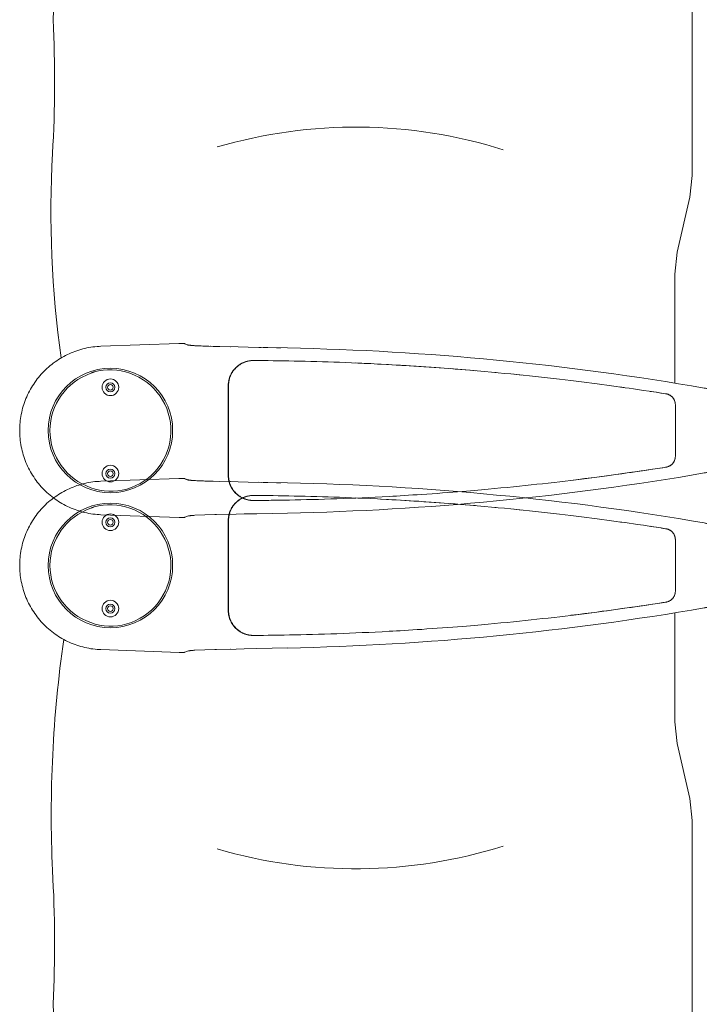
# Model space of a CAD drawing. Header units: inches. Extents: x -2078 to 109126, y -964 to 6385.
# Tile 196 of 256: x 36991 to 37006, y 4006 to 4027. Entities that reach past the tile are written whole.
import ezdxf

# ---------------------------------------------------------------- set-up
doc = ezdxf.new("R2010")
doc.units = ezdxf.units.IN
doc.header["$MEASUREMENT"] = 0
doc.layers.add('16_dwg _2_', color=8, linetype='Continuous', lineweight=9)
doc.layers.add('A-HATCH', color=9, linetype='Continuous')

# ---------------------------------------------------------------- blocks, each defined once
blk = doc.blocks.new('16_dwg _2_-1561311-3-1st Floor - Auditorium')
at = {"color": 254, "lineweight": 9}
for p, q in [((176994.155, 507969.342), (176996.531, 507969.342)), ((176992.183, 507968.238), (176992.168, 507968.134)), ((177010.736, 507968.238), (177010.722, 507968.134)), ((176991.909, 507965.993), (176991.893, 507965.836)), ((177010.462, 507965.993), (177010.446, 507965.836)), ((176991.651, 507962.51), (176991.645, 507962.363)), ((177010.205, 507962.51), (177010.198, 507962.363)), ((176991.312, 507960.64), (176991.314, 507960.738)), ((177009.865, 507960.64), (177009.867, 507960.738)), ((176994.644, 507960.529), (176994.643, 507960.584)), ((177013.197, 507960.529), (177013.197, 507960.584)), ((176991.304, 507960.257), (176991.305, 507960.305)), ((176991.306, 507960.352), (176991.308, 507960.448)), ((176994.645, 507960.462), (176994.645, 507960.473)), ((177009.857, 507960.257), (177009.858, 507960.305)), ((177009.859, 507960.352), (177009.861, 507960.448)), ((177013.198, 507960.462), (177013.198, 507960.473)), ((176994.647, 507960.2), (176994.647, 507960.253)), ((177013.2, 507960.2), (177013.2, 507960.253)), ((176991.607, 507960.008), (176991.609, 507959.998)), ((176991.612, 507959.987), (176991.616, 507959.976)), ((176994.634, 507960.017), (176994.636, 507960.025)), ((177010.16, 507960.008), (177010.163, 507959.998)), ((177010.166, 507959.987), (177010.169, 507959.976)), ((177013.187, 507960.017), (177013.189, 507960.025)), ((176991.291, 507959.68), (176991.291, 507959.683)), ((176991.709, 507959.798), (176991.71, 507959.797)), ((176991.735, 507959.768), (176991.736, 507959.766)), ((177009.845, 507959.68), (177009.845, 507959.683)), ((177010.262, 507959.798), (177010.263, 507959.797)), ((177010.288, 507959.768), (177010.289, 507959.766)), ((176991.29, 507959.642), (176991.29, 507959.644)), ((176991.953, 507959.622), (176991.964, 507959.619)), ((176991.974, 507959.615), (176991.984, 507959.612)), ((176991.993, 507959.61), (176992.003, 507959.607)), ((176994.153, 507959.593), (176994.161, 507959.593)), ((176994.215, 507959.602), (176994.225, 507959.604)), ((176994.948, 507959.642), (176994.948, 507959.644)), ((177009.844, 507959.642), (177009.844, 507959.644)), ((177010.507, 507959.622), (177010.517, 507959.619)), ((177010.527, 507959.615), (177010.537, 507959.612)), ((177010.547, 507959.61), (177010.556, 507959.607)), ((177012.707, 507959.593), (177012.715, 507959.593)), ((177012.769, 507959.602), (177012.779, 507959.604)), ((177013.502, 507959.642), (177013.502, 507959.644)), ((176991.28, 507959.197), (176991.28, 507959.2)), ((177009.833, 507959.197), (177009.833, 507959.2)), ((176991.22, 507958.581), (176991.22, 507958.583)), ((177009.773, 507958.581), (177009.773, 507958.583)), ((176991.22, 507958.569), (176991.22, 507958.555)), ((176992.13, 507955.326), (176992.134, 507955.323)), ((176992.142, 507955.314), (176992.141, 507955.315)), ((176992.259, 507955.247), (176992.257, 507955.248)), ((176992.273, 507955.242), (176992.275, 507955.241)), ((176992.299, 507955.226), (176992.297, 507955.227)), ((176992.323, 507955.217), (176992.324, 507955.217)), ((176992.34, 507955.207), (176992.338, 507955.208)), ((176992.381, 507955.188), (176992.378, 507955.189)), ((177010.684, 507955.326), (177010.687, 507955.323)), ((177010.696, 507955.314), (177010.694, 507955.315)), ((177010.813, 507955.247), (177010.811, 507955.248)), ((177010.827, 507955.242), (177010.829, 507955.241)), ((177010.853, 507955.226), (177010.851, 507955.227)), ((177010.876, 507955.217), (177010.877, 507955.217)), ((177010.893, 507955.207), (177010.891, 507955.208)), ((177010.934, 507955.188), (177010.932, 507955.189))]:
    blk.add_line(p, q, dxfattribs=at)
at = {"color": 254, "lineweight": 9, "flags": 128}
for points in [[(176994.046, 507969.988), (176994.042, 507970.01), (176994.037, 507970.037)], [(176992.202, 507970.036), (176992.196, 507970.01), (176992.192, 507969.988), (176992.197, 507970.015), (176992.203, 507970.041)], [(176994.036, 507970.041), (176994.041, 507970.015), (176994.046, 507969.988)], [(177012.6, 507969.988), (177012.596, 507970.01), (177012.59, 507970.037)], [(177010.755, 507970.036), (177010.75, 507970.01), (177010.746, 507969.988), (177010.751, 507970.015), (177010.756, 507970.041)], [(177012.589, 507970.041), (177012.595, 507970.015), (177012.6, 507969.988)], [(177010.637, 507969.342), (177008.261, 507969.342), (177007.782, 507969.396), (177006.58, 507969.668), (177006.101, 507969.721), (176998.691, 507969.721), (176998.211, 507969.668), (176997.01, 507969.396), (176996.531, 507969.342)], [(176992.318, 507969.15), (176992.301, 507969.039), (176992.303, 507969.051), (176992.318, 507969.143), (176992.318, 507969.15), (176992.319, 507969.159), (176992.321, 507969.169), (176992.324, 507969.178), (176992.327, 507969.187), (176992.33, 507969.196), (176992.333, 507969.205), (176992.337, 507969.214), (176992.341, 507969.222), (176992.346, 507969.231), (176992.351, 507969.239), (176992.356, 507969.247), (176992.361, 507969.255), (176992.367, 507969.262), (176992.373, 507969.27), (176992.379, 507969.277), (176992.386, 507969.284), (176992.393, 507969.29), (176992.4, 507969.297), (176992.407, 507969.303), (176992.415, 507969.309), (176992.423, 507969.314), (176992.431, 507969.319), (176992.439, 507969.324), (176992.448, 507969.328), (176992.456, 507969.333), (176992.465, 507969.336), (176992.474, 507969.34), (176992.483, 507969.343), (176992.492, 507969.346), (176992.501, 507969.348), (176992.51, 507969.35), (176992.52, 507969.352), (176992.529, 507969.353), (176992.539, 507969.354), (176992.548, 507969.355), (176992.558, 507969.355), (176993.681, 507969.355), (176993.69, 507969.355), (176993.7, 507969.354), (176993.709, 507969.353), (176993.719, 507969.352), (176993.728, 507969.35), (176993.737, 507969.348), (176993.747, 507969.346), (176993.756, 507969.343), (176993.765, 507969.34), (176993.774, 507969.336), (176993.782, 507969.333), (176993.791, 507969.328), (176993.799, 507969.324), (176993.808, 507969.319), (176993.816, 507969.314), (176993.823, 507969.309), (176993.831, 507969.303), (176993.838, 507969.297), (176993.846, 507969.29), (176993.852, 507969.284), (176993.859, 507969.277), (176993.865, 507969.27), (176993.872, 507969.262), (176993.877, 507969.255), (176993.883, 507969.247), (176993.888, 507969.239), (176993.893, 507969.231), (176993.897, 507969.222), (176993.901, 507969.214), (176993.905, 507969.205), (176993.909, 507969.196), (176993.912, 507969.187), (176993.915, 507969.178), (176993.917, 507969.169), (176993.919, 507969.159), (176993.921, 507969.15), (176993.932, 507969.079), (176993.949, 507968.969), (176993.926, 507969.11), (176993.921, 507969.143), (176993.921, 507969.15)], [(177010.871, 507969.15), (177010.855, 507969.039), (177010.857, 507969.051), (177010.871, 507969.143), (177010.871, 507969.15), (177010.873, 507969.159), (177010.875, 507969.169), (177010.877, 507969.178), (177010.88, 507969.187), (177010.883, 507969.196), (177010.887, 507969.205), (177010.891, 507969.214), (177010.895, 507969.222), (177010.899, 507969.231), (177010.904, 507969.239), (177010.909, 507969.247), (177010.915, 507969.255), (177010.92, 507969.262), (177010.927, 507969.27), (177010.933, 507969.277), (177010.939, 507969.284), (177010.946, 507969.29), (177010.953, 507969.297), (177010.961, 507969.303), (177010.968, 507969.309), (177010.976, 507969.314), (177010.984, 507969.319), (177010.993, 507969.324), (177011.001, 507969.328), (177011.01, 507969.333), (177011.018, 507969.336), (177011.027, 507969.34), (177011.036, 507969.343), (177011.045, 507969.346), (177011.054, 507969.348), (177011.064, 507969.35), (177011.073, 507969.352), (177011.083, 507969.353), (177011.092, 507969.354), (177011.102, 507969.355), (177011.111, 507969.355), (177012.234, 507969.355), (177012.244, 507969.355), (177012.253, 507969.354), (177012.263, 507969.353), (177012.272, 507969.352), (177012.282, 507969.35), (177012.291, 507969.348), (177012.3, 507969.346), (177012.309, 507969.343), (177012.318, 507969.34), (177012.327, 507969.336), (177012.336, 507969.333), (177012.344, 507969.328), (177012.353, 507969.324), (177012.361, 507969.319), (177012.369, 507969.314), (177012.377, 507969.309), (177012.385, 507969.303), (177012.392, 507969.297), (177012.399, 507969.29), (177012.406, 507969.284), (177012.413, 507969.277), (177012.419, 507969.27), (177012.425, 507969.262), (177012.431, 507969.255), (177012.436, 507969.247), (177012.441, 507969.239), (177012.446, 507969.231), (177012.451, 507969.222), (177012.455, 507969.214), (177012.459, 507969.205), (177012.462, 507969.196), (177012.465, 507969.187), (177012.468, 507969.178), (177012.471, 507969.169), (177012.473, 507969.159), (177012.474, 507969.15), (177012.485, 507969.079), (177012.502, 507968.969), (177012.48, 507969.11), (177012.474, 507969.143), (177012.474, 507969.15)], [(176992.265, 507968.803), (176992.27, 507968.836), (176992.286, 507968.94), (176992.301, 507969.044), (176992.284, 507968.934), (176992.267, 507968.821), (176992.261, 507968.781), (176992.243, 507968.658), (176992.224, 507968.529), (176992.211, 507968.44), (176992.198, 507968.349), (176992.184, 507968.256), (176992.171, 507968.16), (176992.157, 507968.062), (176992.144, 507967.961), (176992.13, 507967.858), (176992.115, 507967.752), (176992.101, 507967.644), (176992.087, 507967.534), (176992.073, 507967.422), (176992.058, 507967.308), (176992.044, 507967.191), (176992.029, 507967.072), (176992.014, 507966.95), (176992, 507966.825), (176991.985, 507966.697), (176991.97, 507966.566), (176991.955, 507966.434), (176991.941, 507966.3), (176991.926, 507966.166), (176991.912, 507966.031), (176991.898, 507965.896), (176991.885, 507965.76), (176991.871, 507965.622), (176991.858, 507965.482), (176991.844, 507965.336), (176991.855, 507965.443)], [(176994.003, 507968.609), (176993.984, 507968.735), (176993.966, 507968.855), (176993.949, 507968.969), (176993.964, 507968.865)], [(177010.819, 507968.803), (177010.824, 507968.836), (177010.839, 507968.94), (177010.855, 507969.044), (177010.838, 507968.934), (177010.82, 507968.821), (177010.814, 507968.781), (177010.796, 507968.658), (177010.777, 507968.529), (177010.764, 507968.44), (177010.751, 507968.349), (177010.738, 507968.256), (177010.724, 507968.16), (177010.711, 507968.062), (177010.697, 507967.961), (177010.683, 507967.858), (177010.669, 507967.752), (177010.655, 507967.644), (177010.64, 507967.534), (177010.626, 507967.422), (177010.612, 507967.308), (177010.597, 507967.191), (177010.582, 507967.072), (177010.568, 507966.95), (177010.553, 507966.825), (177010.538, 507966.697), (177010.523, 507966.566), (177010.509, 507966.434), (177010.494, 507966.3), (177010.48, 507966.166), (177010.466, 507966.031), (177010.452, 507965.896), (177010.438, 507965.76), (177010.425, 507965.622), (177010.411, 507965.482), (177010.398, 507965.336), (177010.408, 507965.443)], [(177012.557, 507968.609), (177012.538, 507968.735), (177012.52, 507968.855), (177012.502, 507968.969), (177012.517, 507968.865)], [(176994.014, 507968.529), (176993.998, 507968.637), (176993.98, 507968.758), (176993.964, 507968.865)], [(177012.567, 507968.529), (177012.552, 507968.637), (177012.533, 507968.758), (177012.517, 507968.865)], [(176994.003, 507968.609), (176994.022, 507968.478), (176994.035, 507968.388), (176994.047, 507968.301), (176994.063, 507968.183), (176994.081, 507968.055), (176994.094, 507967.963), (176994.107, 507967.865), (176994.121, 507967.758), (176994.138, 507967.638), (176994.124, 507967.745), (176994.11, 507967.85), (176994.103, 507967.902), (176994.089, 507968.004), (176994.075, 507968.103), (176994.062, 507968.2)], [(176994.062, 507968.2), (176994.047, 507968.301), (176994.032, 507968.406), (176994.014, 507968.529)], [(177012.557, 507968.609), (177012.576, 507968.478), (177012.589, 507968.388), (177012.6, 507968.301), (177012.617, 507968.183), (177012.635, 507968.055), (177012.647, 507967.963), (177012.661, 507967.865), (177012.675, 507967.758), (177012.692, 507967.638), (177012.677, 507967.745), (177012.663, 507967.85), (177012.657, 507967.902), (177012.643, 507968.004), (177012.629, 507968.103), (177012.615, 507968.2)], [(177012.615, 507968.2), (177012.6, 507968.301), (177012.585, 507968.406), (177012.567, 507968.529)], [(176994.195, 507967.19), (176994.181, 507967.305), (176994.166, 507967.419), (176994.152, 507967.53), (176994.138, 507967.638), (176994.153, 507967.515), (176994.171, 507967.377), (176994.189, 507967.23), (176994.208, 507967.074)], [(177012.748, 507967.19), (177012.734, 507967.305), (177012.72, 507967.419), (177012.706, 507967.53), (177012.692, 507967.638), (177012.707, 507967.515), (177012.724, 507967.377), (177012.743, 507967.23), (177012.762, 507967.074)], [(176994.253, 507966.705), (176994.238, 507966.829), (176994.224, 507966.952), (176994.209, 507967.072), (176994.195, 507967.19)], [(177012.806, 507966.705), (177012.792, 507966.829), (177012.777, 507966.952), (177012.763, 507967.072), (177012.748, 507967.19)], [(176994.322, 507966.077), (176994.308, 507966.204), (176994.295, 507966.329), (176994.281, 507966.455), (176994.267, 507966.58), (176994.253, 507966.705)], [(177012.875, 507966.077), (177012.862, 507966.204), (177012.848, 507966.329), (177012.834, 507966.455), (177012.821, 507966.58), (177012.806, 507966.705)], [(176994.348, 507965.817), (176994.335, 507965.948), (176994.322, 507966.077)], [(177012.902, 507965.817), (177012.888, 507965.948), (177012.875, 507966.077)], [(176994.401, 507965.265), (176994.388, 507965.406), (176994.375, 507965.545), (176994.362, 507965.682), (176994.348, 507965.817)], [(177012.954, 507965.265), (177012.941, 507965.406), (177012.928, 507965.545), (177012.915, 507965.682), (177012.902, 507965.817)], [(176991.844, 507965.336), (176991.83, 507965.184), (176991.816, 507965.027), (176991.809, 507964.946), (176991.802, 507964.863), (176991.795, 507964.779), (176991.788, 507964.691), (176991.781, 507964.601), (176991.774, 507964.508), (176991.766, 507964.411), (176991.758, 507964.307), (176991.75, 507964.199), (176991.742, 507964.089), (176991.735, 507963.977), (176991.727, 507963.863), (176991.719, 507963.752), (176991.713, 507963.646), (176991.706, 507963.544), (176991.7, 507963.445), (176991.694, 507963.35), (176991.689, 507963.26), (176991.684, 507963.172), (176991.68, 507963.088), (176991.671, 507962.928), (176991.667, 507962.851), (176991.66, 507962.702), (176991.653, 507962.559), (176991.647, 507962.42), (176991.641, 507962.285), (176991.636, 507962.152), (176991.631, 507962.022), (176991.626, 507961.895), (176991.622, 507961.77), (176991.618, 507961.645), (176991.615, 507961.521), (176991.611, 507961.396), (176991.608, 507961.272), (176991.605, 507961.149), (176991.603, 507961.028), (176991.6, 507960.91), (176991.598, 507960.794), (176991.597, 507960.681), (176991.595, 507960.571), (176991.594, 507960.463), (176991.593, 507960.355), (176991.592, 507960.25), (176991.591, 507960.144), (176991.591, 507960.134), (176991.591, 507960.125), (176991.592, 507960.104), (176991.594, 507960.083), (176991.596, 507960.063), (176991.6, 507960.042), (176991.604, 507960.022), (176991.608, 507960.001), (176991.614, 507959.981), (176991.62, 507959.962), (176991.627, 507959.942), (176991.635, 507959.923), (176991.643, 507959.904), (176991.653, 507959.885), (176991.663, 507959.867), (176991.673, 507959.849), (176991.684, 507959.832), (176991.696, 507959.815), (176991.709, 507959.798), (176991.722, 507959.782), (176991.736, 507959.766), (176991.75, 507959.751), (176991.765, 507959.737), (176991.781, 507959.723), (176991.797, 507959.71), (176991.813, 507959.697), (176991.83, 507959.685), (176991.847, 507959.674), (176991.865, 507959.663), (176991.883, 507959.653), (176991.902, 507959.644), (176991.921, 507959.635), (176991.94, 507959.627), (176991.959, 507959.62), (176991.979, 507959.614), (176991.999, 507959.608), (176992.019, 507959.603), (176992.039, 507959.599), (176992.06, 507959.596), (176992.081, 507959.593), (176992.101, 507959.591), (176992.122, 507959.59), (176992.138, 507959.59), (176994.1, 507959.59), (176994.1, 507959.596)], [(176994.605, 507962.102), (176994.599, 507962.24), (176994.593, 507962.379), (176994.587, 507962.518), (176994.581, 507962.658), (176994.574, 507962.801), (176994.566, 507962.948), (176994.558, 507963.102), (176994.554, 507963.181), (176994.549, 507963.263), (176994.544, 507963.347), (176994.539, 507963.434), (176994.534, 507963.524), (176994.528, 507963.618), (176994.521, 507963.717), (176994.515, 507963.819), (176994.507, 507963.928), (176994.499, 507964.041), (176994.491, 507964.154), (176994.483, 507964.269), (176994.474, 507964.384), (176994.466, 507964.494), (176994.458, 507964.598), (176994.45, 507964.698), (176994.442, 507964.792), (176994.435, 507964.88), (176994.421, 507965.043), (176994.414, 507965.119), (176994.401, 507965.265)], [(177010.398, 507965.336), (177010.384, 507965.184), (177010.37, 507965.027), (177010.363, 507964.946), (177010.356, 507964.863), (177010.349, 507964.779), (177010.342, 507964.691), (177010.334, 507964.601), (177010.327, 507964.508), (177010.32, 507964.411), (177010.312, 507964.307), (177010.304, 507964.199), (177010.296, 507964.089), (177010.288, 507963.977), (177010.28, 507963.863), (177010.273, 507963.752), (177010.266, 507963.646), (177010.26, 507963.544), (177010.254, 507963.445), (177010.248, 507963.35), (177010.243, 507963.26), (177010.238, 507963.172), (177010.233, 507963.088), (177010.225, 507962.928), (177010.221, 507962.851), (177010.213, 507962.702), (177010.207, 507962.559), (177010.2, 507962.42), (177010.195, 507962.285), (177010.189, 507962.152), (177010.184, 507962.022), (177010.18, 507961.895), (177010.176, 507961.77), (177010.172, 507961.645), (177010.168, 507961.521), (177010.165, 507961.396), (177010.162, 507961.272), (177010.159, 507961.149), (177010.156, 507961.028), (177010.154, 507960.91), (177010.152, 507960.794), (177010.15, 507960.681), (177010.149, 507960.571), (177010.147, 507960.463), (177010.146, 507960.355), (177010.145, 507960.25), (177010.145, 507960.144), (177010.145, 507960.134), (177010.145, 507960.125), (177010.146, 507960.104), (177010.147, 507960.083), (177010.15, 507960.063), (177010.153, 507960.042), (177010.157, 507960.022), (177010.162, 507960.001), (177010.167, 507959.981), (177010.174, 507959.962), (177010.181, 507959.942), (177010.188, 507959.923), (177010.197, 507959.904), (177010.206, 507959.885), (177010.216, 507959.867), (177010.227, 507959.849), (177010.238, 507959.832), (177010.25, 507959.815), (177010.262, 507959.798), (177010.276, 507959.782), (177010.289, 507959.766), (177010.304, 507959.751), (177010.319, 507959.737), (177010.334, 507959.723), (177010.35, 507959.71), (177010.366, 507959.697), (177010.383, 507959.685), (177010.401, 507959.674), (177010.419, 507959.663), (177010.437, 507959.653), (177010.455, 507959.644), (177010.474, 507959.635), (177010.493, 507959.627), (177010.513, 507959.62), (177010.532, 507959.614), (177010.552, 507959.608), (177010.573, 507959.603), (177010.593, 507959.599), (177010.613, 507959.596), (177010.634, 507959.593), (177010.655, 507959.591), (177010.676, 507959.59), (177010.692, 507959.59), (177012.654, 507959.59), (177012.654, 507959.596)], [(177013.158, 507962.102), (177013.153, 507962.24), (177013.147, 507962.379), (177013.141, 507962.518), (177013.134, 507962.658), (177013.127, 507962.801), (177013.12, 507962.948), (177013.112, 507963.102), (177013.107, 507963.181), (177013.103, 507963.263), (177013.098, 507963.347), (177013.093, 507963.434), (177013.087, 507963.524), (177013.081, 507963.618), (177013.075, 507963.717), (177013.068, 507963.819), (177013.061, 507963.928), (177013.053, 507964.041), (177013.045, 507964.154), (177013.036, 507964.269), (177013.028, 507964.384), (177013.019, 507964.494), (177013.011, 507964.598), (177013.003, 507964.698), (177012.995, 507964.792), (177012.988, 507964.88), (177012.974, 507965.043), (177012.967, 507965.119), (177012.954, 507965.265)], [(176991.814, 507964.993), (176991.804, 507964.872), (176991.795, 507964.763), (176991.787, 507964.664), (176991.777, 507964.545), (176991.769, 507964.441)], [(177010.367, 507964.993), (177010.357, 507964.872), (177010.348, 507964.763), (177010.34, 507964.664), (177010.331, 507964.545), (177010.322, 507964.441)], [(176991.753, 507964.229), (176991.745, 507964.121), (176991.738, 507964.021), (176991.73, 507963.905), (176991.723, 507963.806), (176991.716, 507963.694), (176991.708, 507963.569), (176991.702, 507963.478), (176991.697, 507963.381)], [(177010.306, 507964.229), (177010.299, 507964.121), (177010.292, 507964.021), (177010.284, 507963.905), (177010.277, 507963.806), (177010.269, 507963.694), (177010.262, 507963.569), (177010.256, 507963.478), (177010.25, 507963.381)], [(176991.684, 507963.163), (176991.677, 507963.043), (176991.671, 507962.916)], [(177010.238, 507963.163), (177010.231, 507963.043), (177010.224, 507962.916)], [(176994.635, 507961.051), (176994.633, 507961.173), (176994.63, 507961.299), (176994.626, 507961.427), (176994.623, 507961.557), (176994.619, 507961.691), (176994.614, 507961.827), (176994.61, 507961.964), (176994.605, 507962.102)], [(177013.189, 507961.051), (177013.186, 507961.173), (177013.183, 507961.299), (177013.18, 507961.427), (177013.176, 507961.557), (177013.172, 507961.691), (177013.168, 507961.827), (177013.163, 507961.964), (177013.158, 507962.102)], [(176994.64, 507960.813), (176994.638, 507960.93), (176994.635, 507961.051)], [(177013.193, 507960.813), (177013.191, 507960.93), (177013.189, 507961.051)], [(176991.279, 507959.166), (176991.281, 507959.263), (176991.285, 507959.408), (176991.294, 507959.806), (176991.299, 507960.026), (176991.316, 507960.883)], [(176994.641, 507960.058), (176994.643, 507960.065), (176994.643, 507960.073), (176994.644, 507960.08), (176994.645, 507960.087), (176994.646, 507960.094), (176994.646, 507960.1), (176994.646, 507960.107), (176994.647, 507960.113), (176994.647, 507960.125), (176994.647, 507960.144), (176994.647, 507960.137), (176994.647, 507960.144), (176994.647, 507960.253), (176994.646, 507960.362), (176994.645, 507960.473), (176994.643, 507960.584), (176994.642, 507960.697), (176994.64, 507960.813)], [(176994.922, 507960.883), (176994.936, 507960.211), (176994.941, 507959.937), (176994.945, 507959.764), (176994.956, 507959.298)], [(177009.832, 507959.166), (177009.835, 507959.263), (177009.838, 507959.408), (177009.848, 507959.806), (177009.852, 507960.026), (177009.87, 507960.883)], [(177013.195, 507960.058), (177013.196, 507960.065), (177013.197, 507960.073), (177013.198, 507960.08), (177013.198, 507960.087), (177013.199, 507960.094), (177013.199, 507960.1), (177013.2, 507960.107), (177013.2, 507960.113), (177013.201, 507960.125), (177013.201, 507960.144), (177013.201, 507960.137), (177013.201, 507960.144), (177013.2, 507960.253), (177013.199, 507960.362), (177013.198, 507960.473), (177013.197, 507960.584), (177013.195, 507960.697), (177013.193, 507960.813)], [(177013.475, 507960.883), (177013.489, 507960.211), (177013.495, 507959.937), (177013.499, 507959.764), (177013.51, 507959.298)], [(176991.591, 507960.129), (176991.592, 507960.111), (176991.594, 507960.093), (176991.595, 507960.076), (176991.598, 507960.058), (176991.601, 507960.04), (176991.605, 507960.022), (176991.609, 507960.005), (176991.614, 507959.987), (176991.619, 507959.97), (176991.625, 507959.953), (176991.632, 507959.937), (176991.639, 507959.92), (176991.647, 507959.904), (176991.655, 507959.888), (176991.663, 507959.872), (176991.673, 507959.856), (176991.682, 507959.841), (176991.693, 507959.826), (176991.703, 507959.812), (176991.714, 507959.798), (176991.726, 507959.784), (176991.738, 507959.771), (176991.75, 507959.758), (176991.763, 507959.745), (176991.777, 507959.733), (176991.79, 507959.721), (176991.804, 507959.71), (176991.819, 507959.699), (176991.834, 507959.689), (176991.849, 507959.679), (176991.864, 507959.67), (176991.88, 507959.661), (176991.896, 507959.653), (176991.912, 507959.645), (176991.928, 507959.638), (176991.945, 507959.632), (176991.962, 507959.626), (176991.979, 507959.62), (176991.996, 507959.615), (176992.014, 507959.611), (176992.031, 507959.607), (176992.049, 507959.604), (176992.067, 507959.601), (176992.085, 507959.599), (176992.102, 507959.598), (176992.12, 507959.597), (176992.138, 507959.596), (176994.1, 507959.596), (176994.118, 507959.597), (176994.136, 507959.598), (176994.154, 507959.599), (176994.172, 507959.601), (176994.19, 507959.604), (176994.207, 507959.607), (176994.225, 507959.611), (176994.242, 507959.615), (176994.259, 507959.62), (176994.277, 507959.626), (176994.293, 507959.632), (176994.31, 507959.638), (176994.327, 507959.645), (176994.343, 507959.653), (176994.359, 507959.661), (176994.374, 507959.67), (176994.39, 507959.679), (176994.405, 507959.689), (176994.42, 507959.699), (176994.434, 507959.71), (176994.448, 507959.721), (176994.462, 507959.733), (176994.475, 507959.745), (176994.488, 507959.758), (176994.5, 507959.771), (176994.513, 507959.784), (176994.524, 507959.798), (176994.535, 507959.812), (176994.546, 507959.826), (176994.556, 507959.841), (176994.566, 507959.856), (176994.575, 507959.872), (176994.584, 507959.888), (176994.592, 507959.904), (176994.599, 507959.92), (176994.607, 507959.936), (176994.613, 507959.953), (176994.619, 507959.97), (176994.625, 507959.987), (176994.629, 507960.005), (176994.634, 507960.022), (176994.637, 507960.04), (176994.64, 507960.058), (176994.643, 507960.075), (176994.645, 507960.093), (176994.646, 507960.111), (176994.647, 507960.129), (176994.647, 507960.125), (176994.646, 507960.104), (176994.645, 507960.083), (176994.642, 507960.062), (176994.639, 507960.042), (176994.635, 507960.021), (176994.63, 507960.001), (176994.624, 507959.981), (176994.618, 507959.961), (176994.611, 507959.942), (176994.603, 507959.922), (176994.595, 507959.903), (176994.586, 507959.885), (176994.576, 507959.867), (176994.565, 507959.849), (176994.554, 507959.831), (176994.542, 507959.814), (176994.529, 507959.798), (176994.516, 507959.782), (176994.502, 507959.766), (176994.488, 507959.751), (176994.473, 507959.737), (176994.457, 507959.723), (176994.442, 507959.71), (176994.425, 507959.697), (176994.408, 507959.685), (176994.391, 507959.674), (176994.373, 507959.663), (176994.355, 507959.653), (176994.336, 507959.644), (176994.317, 507959.635), (176994.298, 507959.627), (176994.279, 507959.62), (176994.259, 507959.614), (176994.239, 507959.608), (176994.219, 507959.603), (176994.199, 507959.599), (176994.178, 507959.596), (176994.158, 507959.593), (176994.137, 507959.591), (176994.116, 507959.59), (176994.1, 507959.59), (176994.107, 507959.59), (176994.115, 507959.59), (176994.122, 507959.59)], [(176994.647, 507960.13), (176994.647, 507960.134), (176994.647, 507960.137)], [(177010.145, 507960.129), (177010.146, 507960.111), (177010.147, 507960.093), (177010.149, 507960.076), (177010.151, 507960.058), (177010.155, 507960.04), (177010.158, 507960.022), (177010.163, 507960.005), (177010.167, 507959.987), (177010.173, 507959.97), (177010.179, 507959.953), (177010.185, 507959.937), (177010.192, 507959.92), (177010.2, 507959.904), (177010.208, 507959.888), (177010.217, 507959.872), (177010.226, 507959.856), (177010.236, 507959.841), (177010.246, 507959.826), (177010.257, 507959.812), (177010.268, 507959.798), (177010.279, 507959.784), (177010.291, 507959.771), (177010.304, 507959.758), (177010.317, 507959.745), (177010.33, 507959.733), (177010.344, 507959.721), (177010.358, 507959.71), (177010.372, 507959.699), (177010.387, 507959.689), (177010.402, 507959.679), (177010.417, 507959.67), (177010.433, 507959.661), (177010.449, 507959.653), (177010.465, 507959.645), (177010.482, 507959.638), (177010.499, 507959.632), (177010.515, 507959.626), (177010.533, 507959.62), (177010.55, 507959.615), (177010.567, 507959.611), (177010.585, 507959.607), (177010.602, 507959.604), (177010.62, 507959.601), (177010.638, 507959.599), (177010.656, 507959.598), (177010.674, 507959.597), (177010.692, 507959.596), (177012.654, 507959.596), (177012.672, 507959.597), (177012.69, 507959.598), (177012.707, 507959.599), (177012.725, 507959.601), (177012.743, 507959.604), (177012.761, 507959.607), (177012.778, 507959.611), (177012.796, 507959.615), (177012.813, 507959.62), (177012.83, 507959.626), (177012.847, 507959.632), (177012.864, 507959.638), (177012.88, 507959.645), (177012.896, 507959.653), (177012.912, 507959.661), (177012.928, 507959.67), (177012.943, 507959.679), (177012.958, 507959.689), (177012.973, 507959.699), (177012.988, 507959.71), (177013.002, 507959.721), (177013.015, 507959.733), (177013.029, 507959.745), (177013.041, 507959.758), (177013.054, 507959.771), (177013.066, 507959.784), (177013.078, 507959.798), (177013.089, 507959.812), (177013.099, 507959.826), (177013.11, 507959.841), (177013.119, 507959.856), (177013.128, 507959.872), (177013.137, 507959.888), (177013.145, 507959.904), (177013.153, 507959.92), (177013.16, 507959.936), (177013.167, 507959.953), (177013.173, 507959.97), (177013.178, 507959.987), (177013.183, 507960.005), (177013.187, 507960.022), (177013.191, 507960.04), (177013.194, 507960.058), (177013.196, 507960.075), (177013.198, 507960.093), (177013.2, 507960.111), (177013.201, 507960.129), (177013.201, 507960.125), (177013.2, 507960.104), (177013.198, 507960.083), (177013.196, 507960.062), (177013.192, 507960.042), (177013.188, 507960.021), (177013.183, 507960.001), (177013.178, 507959.981), (177013.172, 507959.961), (177013.165, 507959.942), (177013.157, 507959.922), (177013.148, 507959.903), (177013.139, 507959.885), (177013.129, 507959.867), (177013.118, 507959.849), (177013.107, 507959.831), (177013.095, 507959.814), (177013.083, 507959.798), (177013.069, 507959.782), (177013.056, 507959.766), (177013.041, 507959.751), (177013.026, 507959.737), (177013.011, 507959.723), (177012.995, 507959.71), (177012.979, 507959.697), (177012.962, 507959.685), (177012.944, 507959.674), (177012.926, 507959.663), (177012.908, 507959.653), (177012.89, 507959.644), (177012.871, 507959.635), (177012.852, 507959.627), (177012.832, 507959.62), (177012.813, 507959.614), (177012.793, 507959.608), (177012.772, 507959.603), (177012.752, 507959.599), (177012.732, 507959.596), (177012.711, 507959.593), (177012.69, 507959.591), (177012.669, 507959.59), (177012.654, 507959.59), (177012.661, 507959.59), (177012.668, 507959.59), (177012.676, 507959.59)], [(177013.201, 507960.13), (177013.201, 507960.134), (177013.201, 507960.137)], [(176991.619, 507959.964), (176991.623, 507959.952), (176991.628, 507959.94)], [(176991.633, 507959.927), (176991.639, 507959.914), (176991.645, 507959.9)], [(176991.652, 507959.886), (176991.66, 507959.872), (176991.668, 507959.857), (176991.678, 507959.842), (176991.688, 507959.827), (176991.698, 507959.812)], [(176994.541, 507959.813), (176994.551, 507959.827), (176994.56, 507959.84), (176994.568, 507959.853), (176994.576, 507959.866), (176994.583, 507959.879), (176994.589, 507959.891), (176994.595, 507959.903), (176994.6, 507959.915), (176994.605, 507959.927)], [(176994.61, 507959.938), (176994.614, 507959.949), (176994.617, 507959.959), (176994.621, 507959.969), (176994.624, 507959.979), (176994.627, 507959.989), (176994.629, 507959.998), (176994.632, 507960.008)], [(176994.637, 507960.034), (176994.639, 507960.042), (176994.64, 507960.05)], [(177010.173, 507959.964), (177010.177, 507959.952), (177010.182, 507959.94)], [(177010.187, 507959.927), (177010.192, 507959.914), (177010.199, 507959.9)], [(177010.206, 507959.886), (177010.213, 507959.872), (177010.222, 507959.857), (177010.231, 507959.842), (177010.241, 507959.827), (177010.252, 507959.812)], [(177013.094, 507959.813), (177013.104, 507959.827), (177013.113, 507959.84), (177013.121, 507959.853), (177013.129, 507959.866), (177013.136, 507959.879), (177013.142, 507959.891), (177013.148, 507959.903), (177013.154, 507959.915), (177013.159, 507959.927)], [(177013.163, 507959.938), (177013.167, 507959.949), (177013.171, 507959.959), (177013.174, 507959.969), (177013.177, 507959.979), (177013.18, 507959.989), (177013.183, 507959.998), (177013.185, 507960.008)], [(177013.191, 507960.034), (177013.192, 507960.042), (177013.194, 507960.05)], [(176991.749, 507959.753), (176991.762, 507959.74), (176991.777, 507959.727), (176991.791, 507959.715), (176991.805, 507959.703), (176991.819, 507959.693), (176991.833, 507959.683)], [(176991.846, 507959.675), (176991.859, 507959.667), (176991.872, 507959.659), (176991.884, 507959.653)], [(176991.897, 507959.646), (176991.909, 507959.641), (176991.92, 507959.635), (176991.932, 507959.631), (176991.943, 507959.626)], [(176994.332, 507959.642), (176994.346, 507959.648), (176994.36, 507959.656), (176994.375, 507959.664)], [(176994.39, 507959.673), (176994.405, 507959.683), (176994.42, 507959.693), (176994.435, 507959.704), (176994.45, 507959.716), (176994.464, 507959.729), (176994.479, 507959.742), (176994.493, 507959.756), (176994.506, 507959.77), (176994.518, 507959.784), (176994.53, 507959.799)], [(177010.302, 507959.753), (177010.316, 507959.74), (177010.33, 507959.727), (177010.344, 507959.715), (177010.358, 507959.703), (177010.372, 507959.693), (177010.386, 507959.683)], [(177010.399, 507959.675), (177010.413, 507959.667), (177010.425, 507959.659), (177010.438, 507959.653)], [(177010.45, 507959.646), (177010.462, 507959.641), (177010.474, 507959.635), (177010.485, 507959.631), (177010.496, 507959.626)], [(177012.886, 507959.642), (177012.9, 507959.648), (177012.914, 507959.656), (177012.928, 507959.664)], [(177012.943, 507959.673), (177012.958, 507959.683), (177012.973, 507959.693), (177012.988, 507959.704), (177013.003, 507959.716), (177013.018, 507959.729), (177013.032, 507959.742), (177013.046, 507959.756), (177013.059, 507959.77), (177013.072, 507959.784), (177013.083, 507959.799)], [(176992.012, 507959.605), (176992.021, 507959.603), (176992.029, 507959.601), (176992.038, 507959.599), (176992.046, 507959.598)], [(176992.054, 507959.597), (176992.061, 507959.595), (176992.069, 507959.594), (176992.076, 507959.594), (176992.083, 507959.593), (176992.09, 507959.592), (176992.097, 507959.592), (176992.103, 507959.591), (176992.11, 507959.591)], [(176994.13, 507959.591), (176994.138, 507959.591), (176994.145, 507959.592)], [(176994.17, 507959.594), (176994.178, 507959.596), (176994.187, 507959.597), (176994.196, 507959.598), (176994.205, 507959.6)], [(176994.235, 507959.607), (176994.246, 507959.61), (176994.257, 507959.613), (176994.269, 507959.617), (176994.281, 507959.621)], [(176994.293, 507959.625), (176994.306, 507959.63), (176994.319, 507959.636)], [(177010.565, 507959.605), (177010.574, 507959.603), (177010.583, 507959.601), (177010.591, 507959.599), (177010.599, 507959.598)], [(177010.607, 507959.597), (177010.615, 507959.595), (177010.622, 507959.594), (177010.63, 507959.594), (177010.637, 507959.593), (177010.644, 507959.592), (177010.65, 507959.592), (177010.657, 507959.591), (177010.663, 507959.591)], [(177012.683, 507959.591), (177012.691, 507959.591), (177012.699, 507959.592)], [(177012.723, 507959.594), (177012.732, 507959.596), (177012.74, 507959.597), (177012.75, 507959.598), (177012.759, 507959.6)], [(177012.789, 507959.607), (177012.8, 507959.61), (177012.811, 507959.613), (177012.822, 507959.617), (177012.834, 507959.621)], [(177012.846, 507959.625), (177012.859, 507959.63), (177012.872, 507959.636)], [(176994.955, 507959.335), (176994.956, 507959.298), (176994.971, 507958.862), (176994.973, 507958.835), (176994.974, 507958.823), (176994.975, 507958.811), (176994.976, 507958.8), (176994.976, 507958.79), (176994.977, 507958.781), (176994.978, 507958.772), (176994.979, 507958.764), (176994.98, 507958.757), (176994.981, 507958.75), (176994.981, 507958.744), (176994.982, 507958.738), (176994.983, 507958.733), (176994.984, 507958.729), (176994.984, 507958.725), (176994.985, 507958.723), (176994.985, 507958.72), (176994.986, 507958.719), (176995.007, 507958.66), (176995.013, 507958.644), (176995.015, 507958.637), (176995.014, 507958.642), (176995.013, 507958.644), (176995.014, 507958.642), (176995.014, 507958.64), (176995.015, 507958.638), (176995.015, 507958.637), (176995.016, 507958.635), (176995.016, 507958.634), (176995.016, 507958.632), (176995.017, 507958.631), (176995.017, 507958.629), (176995.017, 507958.628), (176995.017, 507958.627), (176995.017, 507958.626), (176995.017, 507958.624), (176995.018, 507958.623), (176995.018, 507958.622), (176995.018, 507958.621), (176995.018, 507958.62), (176995.018, 507958.618), (176995.018, 507958.617), (176995.018, 507958.616), (176995.018, 507958.607), (176995.018, 507958.604), (176995.019, 507958.596)], [(177013.509, 507959.335), (177013.51, 507959.298), (177013.525, 507958.862), (177013.527, 507958.835), (177013.527, 507958.823), (177013.528, 507958.811), (177013.529, 507958.8), (177013.53, 507958.79), (177013.531, 507958.781), (177013.532, 507958.772), (177013.532, 507958.764), (177013.533, 507958.757), (177013.534, 507958.75), (177013.535, 507958.744), (177013.536, 507958.738), (177013.536, 507958.733), (177013.537, 507958.729), (177013.538, 507958.725), (177013.538, 507958.723), (177013.539, 507958.72), (177013.539, 507958.719), (177013.561, 507958.66), (177013.567, 507958.644), (177013.569, 507958.637), (177013.567, 507958.642), (177013.567, 507958.644), (177013.567, 507958.642), (177013.568, 507958.64), (177013.568, 507958.638), (177013.569, 507958.637), (177013.569, 507958.635), (177013.57, 507958.634), (177013.57, 507958.632), (177013.57, 507958.631), (177013.57, 507958.629), (177013.57, 507958.628), (177013.571, 507958.627), (177013.571, 507958.626), (177013.571, 507958.624), (177013.571, 507958.623), (177013.571, 507958.622), (177013.571, 507958.621), (177013.571, 507958.62), (177013.571, 507958.618), (177013.571, 507958.617), (177013.572, 507958.616), (177013.572, 507958.607), (177013.572, 507958.604), (177013.572, 507958.596)], [(176991.225, 507958.642), (176991.224, 507958.638), (176991.223, 507958.635), (176991.222, 507958.631), (176991.222, 507958.627), (176991.221, 507958.623), (176991.221, 507958.619), (176991.249, 507958.694), (176991.249, 507958.697), (176991.249, 507958.701), (176991.249, 507958.705), (176991.25, 507958.709), (176991.251, 507958.713), (176991.252, 507958.717), (176991.253, 507958.719), (176991.256, 507958.729), (176991.258, 507958.74), (176991.259, 507958.751), (176991.26, 507958.764), (176991.261, 507958.777), (176991.263, 507958.792), (176991.264, 507958.808), (176991.265, 507958.825), (176991.266, 507958.843), (176991.267, 507958.862), (176991.269, 507958.904), (176991.268, 507958.877), (176991.266, 507958.848), (176991.265, 507958.823), (176991.264, 507958.811), (176991.263, 507958.8), (176991.262, 507958.79), (176991.261, 507958.781), (176991.26, 507958.772), (176991.26, 507958.764), (176991.259, 507958.756), (176991.258, 507958.75), (176991.257, 507958.744), (176991.256, 507958.738), (176991.256, 507958.733), (176991.255, 507958.729), (176991.254, 507958.725), (176991.254, 507958.722), (176991.253, 507958.72), (176991.253, 507958.719), (176991.225, 507958.644), (176991.225, 507958.642), (176991.224, 507958.64), (176991.224, 507958.639), (176991.223, 507958.637), (176991.223, 507958.636), (176991.223, 507958.634), (176991.222, 507958.633), (176991.222, 507958.631), (176991.222, 507958.63), (176991.222, 507958.629), (176991.221, 507958.628), (176991.221, 507958.627), (176991.221, 507958.626), (176991.221, 507958.624), (176991.221, 507958.623), (176991.221, 507958.622), (176991.221, 507958.617), (176991.221, 507958.616), (176991.221, 507958.615), (176991.221, 507958.614), (176991.221, 507958.613), (176991.22, 507958.611), (176991.22, 507958.61), (176991.22, 507958.608), (176991.22, 507958.606), (176991.22, 507958.602), (176991.22, 507958.604), (176991.22, 507958.608), (176991.22, 507958.605), (176991.22, 507958.598), (176991.22, 507958.602), (176991.22, 507958.593), (176991.22, 507958.598), (176991.22, 507958.587), (176991.22, 507958.589), (176991.22, 507958.578), (176991.22, 507958.569)], [(177009.773, 507958.569), (177009.773, 507958.578), (177009.773, 507958.589), (177009.773, 507958.587), (177009.773, 507958.598), (177009.773, 507958.593), (177009.773, 507958.602), (177009.774, 507958.598), (177009.774, 507958.605), (177009.774, 507958.608), (177009.774, 507958.602), (177009.774, 507958.604), (177009.774, 507958.606), (177009.774, 507958.608), (177009.774, 507958.61), (177009.774, 507958.611), (177009.774, 507958.613), (177009.774, 507958.614), (177009.774, 507958.615), (177009.774, 507958.616), (177009.774, 507958.617), (177009.774, 507958.622), (177009.774, 507958.623), (177009.775, 507958.624), (177009.775, 507958.626), (177009.775, 507958.627), (177009.775, 507958.628), (177009.775, 507958.629), (177009.775, 507958.63), (177009.775, 507958.631), (177009.776, 507958.633), (177009.776, 507958.634), (177009.776, 507958.636), (177009.777, 507958.637), (177009.777, 507958.639), (177009.778, 507958.64), (177009.778, 507958.642), (177009.779, 507958.644), (177009.806, 507958.719), (177009.807, 507958.72), (177009.807, 507958.722), (177009.808, 507958.725), (177009.808, 507958.729), (177009.809, 507958.733), (177009.81, 507958.738), (177009.811, 507958.744), (177009.811, 507958.75), (177009.812, 507958.756), (177009.813, 507958.764), (177009.814, 507958.772), (177009.815, 507958.781), (177009.816, 507958.79), (177009.816, 507958.8), (177009.817, 507958.811), (177009.818, 507958.823), (177009.82, 507958.848), (177009.821, 507958.877), (177009.823, 507958.909)], [(177009.778, 507958.642), (177009.777, 507958.638), (177009.776, 507958.635), (177009.775, 507958.631), (177009.775, 507958.627), (177009.775, 507958.623), (177009.775, 507958.619), (177009.802, 507958.694), (177009.802, 507958.697), (177009.802, 507958.701), (177009.803, 507958.705), (177009.803, 507958.709), (177009.804, 507958.713), (177009.806, 507958.717), (177009.806, 507958.719), (177009.81, 507958.729), (177009.811, 507958.74), (177009.812, 507958.751), (177009.814, 507958.764), (177009.815, 507958.777), (177009.816, 507958.792), (177009.817, 507958.808), (177009.819, 507958.825), (177009.82, 507958.843), (177009.821, 507958.862), (177009.823, 507958.904)], [(176991.22, 507958.616), (176991.22, 507958.617), (176991.221, 507958.618), (176991.221, 507958.619), (176991.221, 507958.62), (176991.221, 507958.621)], [(176991.22, 507958.611), (176991.22, 507958.613), (176991.22, 507958.616)], [(176991.249, 507958.694), (176991.25, 507958.698), (176991.252, 507958.704), (176991.253, 507958.711), (176991.255, 507958.72)], [(176995.018, 507958.616), (176995.018, 507958.615), (176995.018, 507958.613), (176995.018, 507958.61)], [(176995.019, 507958.596), (176995.018, 507958.59), (176995.019, 507958.592), (176995.018, 507958.584), (176995.019, 507958.586)], [(176995.019, 507958.578), (176995.018, 507958.581), (176995.019, 507958.583), (176995.018, 507958.569), (176995.018, 507958.56)], [(177009.774, 507958.616), (177009.774, 507958.617), (177009.774, 507958.618), (177009.774, 507958.619), (177009.774, 507958.62), (177009.774, 507958.621)], [(177009.774, 507958.611), (177009.774, 507958.613), (177009.774, 507958.616)], [(177009.802, 507958.694), (177009.804, 507958.698), (177009.805, 507958.704), (177009.807, 507958.711), (177009.808, 507958.72)], [(177013.572, 507958.616), (177013.572, 507958.615), (177013.572, 507958.613), (177013.572, 507958.61)], [(177013.572, 507958.596), (177013.572, 507958.59), (177013.572, 507958.592), (177013.572, 507958.584), (177013.572, 507958.586)], [(177013.572, 507958.578), (177013.572, 507958.581), (177013.572, 507958.583), (177013.572, 507958.569), (177013.572, 507958.56)], [(176995.018, 507958.56), (176995.018, 507958.546), (176995.018, 507958.531), (176995.017, 507958.516), (176994.958, 507956.808), (176994.956, 507956.768), (176994.953, 507956.723), (176994.948, 507956.679), (176994.943, 507956.634), (176994.937, 507956.589), (176994.929, 507956.545), (176994.921, 507956.501), (176994.911, 507956.457), (176994.9, 507956.413), (176994.889, 507956.37), (176994.876, 507956.327), (176994.862, 507956.284), (176994.847, 507956.242), (176994.831, 507956.199), (176994.814, 507956.158), (176994.796, 507956.117), (176994.777, 507956.076), (176994.757, 507956.036), (176994.736, 507955.996), (176994.714, 507955.956), (176994.691, 507955.918), (176994.668, 507955.88), (176994.643, 507955.842), (176994.617, 507955.805), (176994.591, 507955.769), (176994.563, 507955.733), (176994.535, 507955.698), (176994.506, 507955.664), (176994.476, 507955.63), (176994.445, 507955.598), (176994.413, 507955.566), (176994.381, 507955.534), (176994.348, 507955.504), (176994.314, 507955.474), (176994.279, 507955.445), (176994.244, 507955.417), (176994.208, 507955.39), (176994.172, 507955.364), (176994.134, 507955.339), (176994.097, 507955.315), (176994.058, 507955.291), (176994.019, 507955.269), (176993.98, 507955.247), (176993.94, 507955.227), (176993.899, 507955.207), (176993.858, 507955.188), (176993.817, 507955.171), (176993.775, 507955.154), (176993.733, 507955.139), (176993.69, 507955.124), (176993.647, 507955.111), (176993.604, 507955.099), (176993.56, 507955.087), (176993.517, 507955.077), (176993.473, 507955.068), (176993.428, 507955.06), (176993.384, 507955.053), (176993.339, 507955.047), (176993.294, 507955.042), (176993.25, 507955.038), (176993.205, 507955.036), (176993.16, 507955.034), (176993.119, 507955.034), (176993.079, 507955.034), (176993.034, 507955.036), (176992.989, 507955.038), (176992.944, 507955.042), (176992.9, 507955.047), (176992.855, 507955.053), (176992.811, 507955.06), (176992.766, 507955.068), (176992.722, 507955.077), (176992.678, 507955.087), (176992.635, 507955.098), (176992.592, 507955.111), (176992.549, 507955.124), (176992.506, 507955.139), (176992.464, 507955.154), (176992.422, 507955.171), (176992.381, 507955.188), (176992.34, 507955.207), (176992.299, 507955.226), (176992.259, 507955.247), (176992.22, 507955.268), (176992.181, 507955.291), (176992.142, 507955.314), (176992.104, 507955.339), (176992.067, 507955.364), (176992.031, 507955.39), (176991.995, 507955.417), (176991.959, 507955.445), (176991.925, 507955.474), (176991.891, 507955.504), (176991.858, 507955.534), (176991.825, 507955.565), (176991.794, 507955.597), (176991.763, 507955.63), (176991.733, 507955.664), (176991.704, 507955.698), (176991.676, 507955.733), (176991.648, 507955.768), (176991.622, 507955.805), (176991.596, 507955.842), (176991.571, 507955.879), (176991.547, 507955.917), (176991.524, 507955.956), (176991.503, 507955.995), (176991.482, 507956.035), (176991.462, 507956.075), (176991.443, 507956.116), (176991.425, 507956.157), (176991.408, 507956.199), (176991.392, 507956.241), (176991.377, 507956.284), (176991.363, 507956.326), (176991.35, 507956.369), (176991.338, 507956.413), (176991.327, 507956.457), (176991.318, 507956.5), (176991.309, 507956.545), (176991.302, 507956.589), (176991.295, 507956.633), (176991.29, 507956.678), (176991.286, 507956.723), (176991.283, 507956.768), (176991.281, 507956.808), (176991.221, 507958.51), (176991.221, 507958.526), (176991.221, 507958.541), (176991.22, 507958.555)], [(177013.572, 507958.56), (177013.572, 507958.546), (177013.571, 507958.531), (177013.571, 507958.516), (177013.511, 507956.808), (177013.509, 507956.768), (177013.506, 507956.723), (177013.502, 507956.679), (177013.497, 507956.634), (177013.49, 507956.589), (177013.483, 507956.545), (177013.474, 507956.501), (177013.465, 507956.457), (177013.454, 507956.413), (177013.442, 507956.37), (177013.429, 507956.327), (177013.415, 507956.284), (177013.4, 507956.242), (177013.385, 507956.199), (177013.368, 507956.158), (177013.35, 507956.117), (177013.331, 507956.076), (177013.311, 507956.036), (177013.29, 507955.996), (177013.268, 507955.956), (177013.245, 507955.918), (177013.221, 507955.88), (177013.196, 507955.842), (177013.171, 507955.805), (177013.144, 507955.769), (177013.117, 507955.733), (177013.088, 507955.698), (177013.059, 507955.664), (177013.029, 507955.63), (177012.998, 507955.598), (177012.967, 507955.566), (177012.934, 507955.534), (177012.901, 507955.504), (177012.867, 507955.474), (177012.833, 507955.445), (177012.798, 507955.417), (177012.762, 507955.39), (177012.725, 507955.364), (177012.688, 507955.339), (177012.65, 507955.315), (177012.612, 507955.291), (177012.573, 507955.269), (177012.533, 507955.247), (177012.493, 507955.227), (177012.453, 507955.207), (177012.412, 507955.188), (177012.37, 507955.171), (177012.328, 507955.154), (177012.286, 507955.139), (177012.244, 507955.124), (177012.201, 507955.111), (177012.157, 507955.099), (177012.114, 507955.087), (177012.07, 507955.077), (177012.026, 507955.068), (177011.982, 507955.06), (177011.937, 507955.053), (177011.893, 507955.047), (177011.848, 507955.042), (177011.803, 507955.038), (177011.758, 507955.036), (177011.713, 507955.034), (177011.673, 507955.034), (177011.633, 507955.034), (177011.588, 507955.036), (177011.543, 507955.038), (177011.498, 507955.042), (177011.453, 507955.047), (177011.409, 507955.053), (177011.364, 507955.06), (177011.32, 507955.068), (177011.276, 507955.077), (177011.232, 507955.087), (177011.188, 507955.098), (177011.145, 507955.111), (177011.102, 507955.124), (177011.06, 507955.139), (177011.017, 507955.154), (177010.976, 507955.171), (177010.934, 507955.188), (177010.893, 507955.207), (177010.853, 507955.226), (177010.813, 507955.247), (177010.773, 507955.268), (177010.734, 507955.291), (177010.696, 507955.314), (177010.658, 507955.339), (177010.621, 507955.364), (177010.584, 507955.39), (177010.548, 507955.417), (177010.513, 507955.445), (177010.478, 507955.474), (177010.444, 507955.504), (177010.411, 507955.534), (177010.379, 507955.565), (177010.347, 507955.597), (177010.317, 507955.63), (177010.287, 507955.664), (177010.257, 507955.698), (177010.229, 507955.733), (177010.202, 507955.768), (177010.175, 507955.805), (177010.149, 507955.842), (177010.125, 507955.879), (177010.101, 507955.917), (177010.078, 507955.956), (177010.056, 507955.995), (177010.035, 507956.035), (177010.015, 507956.075), (177009.996, 507956.116), (177009.978, 507956.157), (177009.961, 507956.199), (177009.945, 507956.241), (177009.93, 507956.284), (177009.916, 507956.326), (177009.903, 507956.369), (177009.892, 507956.413), (177009.881, 507956.457), (177009.871, 507956.5), (177009.863, 507956.545), (177009.855, 507956.589), (177009.849, 507956.633), (177009.844, 507956.678), (177009.839, 507956.723), (177009.836, 507956.768), (177009.834, 507956.808), (177009.775, 507958.51), (177009.774, 507958.526), (177009.774, 507958.541), (177009.774, 507958.555), (177009.773, 507958.569)], [(176991.842, 507956.658), (176991.843, 507956.653), (176991.844, 507956.65), (176991.845, 507956.648), (176991.846, 507956.643), (176991.847, 507956.64), (176991.849, 507956.635), (176991.849, 507956.633), (176991.851, 507956.629), (176991.851, 507956.627), (176991.852, 507956.625), (176991.853, 507956.623), (176991.853, 507956.622), (176991.854, 507956.62), (176991.854, 507956.619), (176991.855, 507956.617), (176991.855, 507956.616), (176991.856, 507956.615), (176991.856, 507956.615), (176991.86, 507956.608)], [(177010.413, 507956.608), (177010.409, 507956.615), (177010.409, 507956.615), (177010.409, 507956.616), (177010.408, 507956.617), (177010.408, 507956.619), (177010.407, 507956.62), (177010.407, 507956.622), (177010.406, 507956.623), (177010.406, 507956.625), (177010.405, 507956.627), (177010.404, 507956.629), (177010.403, 507956.633), (177010.402, 507956.635), (177010.401, 507956.64), (177010.4, 507956.643), (177010.398, 507956.648), (177010.397, 507956.65), (177010.395, 507956.658), (177010.397, 507956.653)], [(176991.86, 507956.608), (176991.866, 507956.596), (176991.87, 507956.588), (176991.866, 507956.596)], [(177010.419, 507956.596), (177010.424, 507956.588), (177010.419, 507956.596), (177010.413, 507956.608)], [(176992.177, 507955.296), (176992.18, 507955.295), (176992.179, 507955.292)], [(176992.227, 507955.267), (176992.22, 507955.268), (176992.218, 507955.269)], [(177010.73, 507955.296), (177010.733, 507955.295), (177010.733, 507955.292)], [(177010.781, 507955.267), (177010.773, 507955.268), (177010.772, 507955.269)]]:
    blk.add_lwpolyline(points, dxfattribs=at)
for points in [[(176991.277, 507959.108), (176991.279, 507959.166), (176991.276, 507959.081), (176991.274, 507959.031), (176991.273, 507958.986), (176991.271, 507958.946), (176991.27, 507958.909), (176991.271, 507958.949), (176991.273, 507958.998), (176991.275, 507959.051)], [(177009.831, 507959.108), (177009.832, 507959.166), (177009.83, 507959.081), (177009.828, 507959.031), (177009.826, 507958.986), (177009.825, 507958.946), (177009.823, 507958.909), (177009.825, 507958.949), (177009.827, 507958.998), (177009.829, 507959.051)]]:
    blk.add_lwpolyline(points, close=True, dxfattribs=at)
at = {"color": 254, "lineweight": 9}
for centre, radius in [((176993.119, 507957.015), 1.36), ((177011.673, 507957.015), 1.36), ((176992.177, 507957.015), 0.182), ((176992.177, 507957.015), 0.0988), ((176992.177, 507957.015), 0.0608), ((176994.062, 507957.015), 0.182), ((176994.062, 507957.015), 0.0988), ((176994.062, 507957.015), 0.0608), ((177010.73, 507957.015), 0.182), ((177010.73, 507957.015), 0.0988), ((177010.73, 507957.015), 0.0608), ((177012.615, 507957.015), 0.182), ((177012.615, 507957.015), 0.0988), ((177012.615, 507957.015), 0.0608)]:
    blk.add_circle(centre, radius, dxfattribs=at)
for centre, radius, start, end in [((177051.996, 507959.642), 60.693, 170.18515, 178.82805), ((176934.242, 507959.642), 60.693, 1.17195, 9.81485), ((177070.55, 507959.642), 60.693, 170.18515, 178.82805), ((176952.796, 507959.642), 60.693, 1.17195, 9.81485), ((176989.012, 507962.371), 10.732, 343.6546, 17.4805), ((177015.78, 507962.371), 10.732, 162.5195, 196.3454), ((176993.122, 507957.011), 1.325, 15.8345, 160.9722), ((177011.676, 507957.011), 1.325, 15.8345, 160.9722), ((176993.057, 507957.007), 1.265, 159.8381, 195.9948), ((176993.181, 507957.024), 1.265, 339.8381, 15.9948), ((177011.611, 507957.007), 1.265, 159.8381, 195.9948), ((177011.735, 507957.024), 1.265, 339.8381, 15.9948), ((176993.119, 507957.015), 1.32, 198.8889, 341.1111), ((177011.673, 507957.015), 1.32, 198.8889, 341.1111), ((176998.567, 507982.731), 27.008, 261.8458, 272.5785), ((177001.35, 507928.42), 27.375, 87.1699, 93.2844), ((177004.059, 507929.847), 25.95, 86.5476, 92.9981), ((177006.885, 507979.015), 23.299, 266.8913, 277.9044)]:
    blk.add_arc(centre, radius, start, end, dxfattribs=at)
blk = doc.blocks.new('A5D46WD16A')
at = {"layer": '16_dwg _2_', "color": 250, "rotation": 270.0000000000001}
for p in [(-499609.735, 180997.283), (-499609.735, 180975.783)]:
    blk.add_blockref('16_dwg _2_-1561311-3-1st Floor - Auditorium', p, dxfattribs=at)

msp = doc.modelspace()

# ---------------------------------------------------------------- block references
at = {"layer": 'A-HATCH'}
msp.add_blockref('A5D46WD16A', (28645.88, 32.751), dxfattribs=at)

doc.saveas('drawing.dxf')
